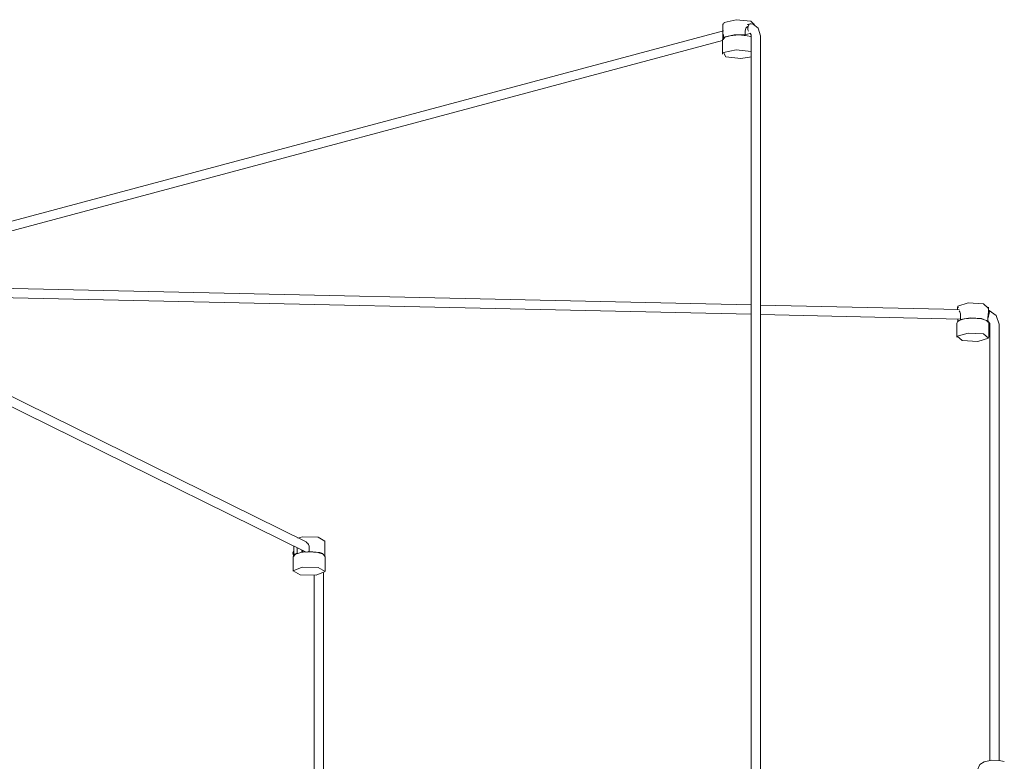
# Model space of a CAD drawing. Header units: millimetres. Extents: x 2868 to 10853, y -1210 to 7822.
# Tile 9 of 21: x 6632 to 7266, y -252 to 225. Entities that reach past the tile are written whole.
import ezdxf

# ---------------------------------------------------------------- set-up
doc = ezdxf.new("R2010")
doc.units = ezdxf.units.MM
doc.layers.add('E-LITE-EQPM', color=7, linetype='Continuous', lineweight=20)

# ---------------------------------------------------------------- blocks, each defined once
blk = doc.blocks.new('62802-7L - 64314-44-7L SAMBA Black_ribbon beige pendant lamp ø450-7L-659210-00 Isometrico PDF')
at = {"layer": 'E-LITE-EQPM', "color": 253, "lineweight": 15, "true_color": 0xaaaaaa}
for p, q in [((3828.78, 222.69), (3828.78, 213.09)), ((3846.37, 222.83), (3844.34, 222.28)), ((3846.63, 224.42), (3848.63, 222.54)), ((3848.17, 222.52), (3846.74, 222.85)), ((3848.78, 221.63), (3848.78, 222.69)), ((3829.06, 218.35), (3320.18, 82.2)), ((3829.04, 215.95), (3829.01, 215.04)), ((3842.33, 215.41), (3843.15, 215.59)), ((3843.15, 215.59), (3843.15, 218.15)), ((3843.15, 215.77), (3845.97, 216.55)), ((3321.73, 76.4), (3828.47, 211.98)), ((3828.49, 212.38), (3829.09, 213.11)), ((3828.49, 212.38), (3828.49, 203.26)), ((3829.01, 215.04), (3829.01, 212.96)), ((3843.04, 215.27), (3842.99, 215.56)), ((3846.95, 214.41), (3846.63, 214.55)), ((3846.9, 215.04), (3846.9, 209.62)), ((3846.9, 209.62), (3846.9, -450.43)), ((3852.9, 209.62), (3852.9, 215.04)), ((3852.9, -450.65), (3852.9, 209.62)), ((3846.92, 41.74), (3345.24, 53.04)), ((3345.1, 47.04), (3846.92, 35.74)), ((3980.82, 38.72), (3852.89, 41.6)), ((3979.69, 40.37), (3979.69, 38.66)), ((3980.16, 39.89), (3979.92, 40.96)), ((4000.12, 38.14), (3999.54, 38.15)), ((3999.7, 36.97), (3999.7, 40.37)), ((3852.89, 35.6), (3981.83, 32.7)), ((3979.97, 31.14), (3979.97, 32.67)), ((3981.83, 35.04), (3981.83, 32.48)), ((3981.83, 32.48), (3982.69, 32.43)), ((3999.42, 31.41), (3999.42, 33.97)), ((3560.87, -110.93), (3277.92, 28.58)), ((3979.4, 30.06), (3979.74, 30.95)), ((3979.4, 30.06), (3979.4, 20.94)), ((3999.05, 31.44), (3999.42, 31.41)), ((3999.99, 30.06), (3999.65, 30.47)), ((3999.99, 20.94), (3999.99, 30.06)), ((4000.54, 29.43), (4000.54, 24.01)), ((4006.54, 24.01), (4006.54, 29.43)), ((3275.27, 23.19), (3560.31, -117.34)), ((4000.54, 24.01), (4000.54, -251.68)), ((4006.54, -251.89), (4006.54, 24.01)), ((3555.1, -108.38), (3558.04, -107.65)), ((3552.37, -113.42), (3552.37, -119.77)), ((3572.37, -119.77), (3572.37, -110.16)), ((3552.04, -117.54), (3552.49, -117.48)), ((3552.25, -119.06), (3552.29, -119.37)), ((3552.41, -119.5), (3552.39, -119.96)), ((3554.54, -118.03), (3552.95, -118.83)), ((3554.54, -115.48), (3554.62, -114.53)), ((3554.54, -118.03), (3554.54, -115.48)), ((3555, -118.3), (3554.54, -118.03)), ((3557.57, -117.1), (3557.6, -117.62)), ((3559.48, -117.35), (3559.47, -117.16)), ((3562.4, -114.43), (3562.4, -116.98)), ((3562.4, -116.98), (3562.91, -117.28)), ((3552.08, -120.47), (3552.08, -129.59)), ((3572.66, -129.59), (3572.66, -120.47)), ((3565.51, -132.24), (3565.51, -981.4)), ((3571.51, -981.19), (3571.51, -130.7))]:
    blk.add_line(p, q, dxfattribs=at)
for points in [[(3829.05, 222.47, 0), (3829.49, 223.72, 0), (3837.34, 225.45, 0), (3846.63, 224.42, 0)], [(3847.02, 222.78, 0), (3846.36, 222.83, 0), (3845.74, 222.51, 0), (3845.24, 221.86, 0), (3844.9, 220.97, 0), (3844.77, 219.95, 0), (3844.85, 218.91, 0), (3845.13, 217.97, 0)], [(3852.9, 215.04, 0), (3851.47, 219.94, 0), (3848.17, 222.52, 0)], [(3843.15, 215.59, 0), (3835.94, 215.76, 0), (3830.13, 214.48, 0), (3828.86, 212.74, 0)], [(3829.22, 213.27, 0), (3829.92, 214.12, 0), (3833.31, 215.16, 0), (3838.88, 215.62, 0), (3844.34, 215.14, 0), (3846.63, 214.55, 0)], [(3843.15, 218.15, 0), (3843.26, 219.07, 0), (3843.57, 219.91, 0), (3844.05, 220.62, 0), (3844.65, 221.16, 0)], [(3846.18, 216.86, 0), (3846.84, 215.72, 0), (3846.9, 215.04, 0)], [(3830.7, 201.49, 0), (3829.22, 204.33, 0), (3837.3, 206.1, 0), (3846.86, 205.04, 0)], [(3847.2, 201.62, 0), (3840.26, 200.43, 0), (3830.7, 201.49, 0)], [(3979.92, 40.96, 0), (3986.66, 43.02, 0), (3996.43, 42.43, 0), (3999.47, 39.77, 0)], [(4000.14, 38.13, 0), (4000.15, 38.13, 0), (4000.27, 37.87, 0), (4000.3, 37.29, 0), (4000.22, 36.46, 0), (4000.06, 35.48, 0), (3999.81, 34.45, 0), (3999.51, 33.52, 0)], [(4006.54, 29.43, 0), (4004.7, 34.86, 0), (4000.14, 38.13, 0)], [(3999.51, 30.64, 0), (3998.55, 31.8, 0), (3995.17, 32.84, 0), (3989.59, 33.29, 0), (3984.14, 32.82, 0), (3980.89, 31.83, 0), (3979.74, 30.95, 0)], [(3980.88, 37.9, 0), (3981.24, 37.42, 0), (3981.54, 36.76, 0), (3981.76, 35.95, 0), (3981.83, 35.04, 0)], [(3999.42, 31.41, 0), (3995.31, 33.07, 0), (3988.09, 33.51, 0), (3981.83, 32.48, 0)], [(3999.42, 33.97, 0), (3999.45, 34.88, 0), (3999.53, 35.66, 0), (3999.61, 36.3, 0), (3999.68, 36.75, 0)], [(3999.31, 31.46, 0), (4000.52, 29.78, 0), (4000.54, 29.43, 0)], [(3979.64, 21.55, 0), (3986.57, 23.67, 0), (3996.63, 23.06, 0), (3999.75, 20.33, 0)], [(3999.75, 20.33, 0), (3992.82, 18.21, 0), (3982.77, 18.82, 0), (3979.64, 21.55, 0)], [(3558.04, -107.65, 0), (3568.01, -107.86, 0), (3572.34, -110.38, 0)], [(3560.35, -111.01, 0), (3560.65, -111.2, 0), (3561.36, -111.83, 0), (3561.92, -112.6, 0), (3562.27, -113.49, 0), (3562.4, -114.43, 0)], [(3552.26, -119.8, 0), (3551.83, -117.87, 0), (3552.43, -116.39, 0)], [(3552.08, -120.47, 0), (3553.51, -118.73, 0), (3556.9, -117.7, 0), (3558.06, -117.51, 0)], [(3557.87, -116.12, 0), (3557.7, -116.46, 0), (3557.57, -117.1, 0)], [(3572.66, -120.47, 0), (3571.23, -118.73, 0), (3567.84, -117.7, 0), (3562.27, -117.24, 0), (3558.06, -117.51, 0)], [(3558.26, -116.11, 0), (3558.13, -117.03, 0), (3558.18, -117.68, 0)], [(3560.15, -117.35, 0), (3559.56, -117.16, 0), (3558.98, -116.77, 0)], [(3562.27, -116.8, 0), (3561.63, -117.18, 0), (3561.12, -117.34, 0)], [(3571.04, -118.38, 0), (3569.16, -117.72, 0), (3562.4, -116.98, 0)], [(3566.83, -132.17, 0), (3556.56, -131.96, 0), (3552.11, -129.37, 0), (3557.91, -127.01, 0)], [(3557.91, -127.01, 0), (3568.17, -127.22, 0), (3572.63, -129.81, 0), (3566.83, -132.17, 0)], [(3992.77, -257.55, 0), (3994.13, -254.17, 0), (3996.89, -252.42, 0), (4001.96, -251.48, 0), (4007.64, -251.76, 0), (4009.93, -252.33, 0)]]:
    blk.add_polyline3d(points, dxfattribs=at)

msp = doc.modelspace()

# ---------------------------------------------------------------- block references
at = {"layer": 'E-LITE-EQPM', "color": 253, "lineweight": 15, "true_color": 0xaaaaaa}
msp.add_blockref('62802-7L - 64314-44-7L SAMBA Black_ribbon beige pendant lamp ø450-7L-659210-00 Isometrico PDF', (3255.83, 0), dxfattribs=at)

doc.saveas('drawing.dxf')
